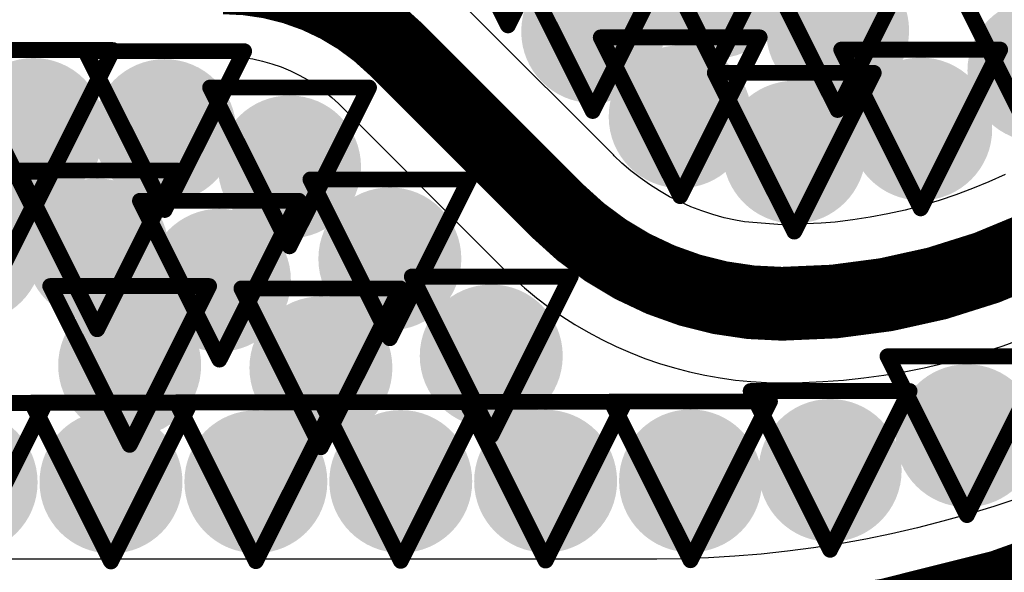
# Model space of a CAD drawing. Header units: inches. Extents: x -2.3 to 12.7, y -2.8 to 6.7.
# Tile 103 of 171: x 0.4987 to 0.6227, y 0.8944 to 0.964. Entities that reach past the tile are written whole.
import ezdxf

# ---------------------------------------------------------------- set-up
doc = ezdxf.new("R2010")
doc.units = ezdxf.units.IN
doc.header["$MEASUREMENT"] = 0
for name, color, linetype in [('Bottom Layer', 5, 'Continuous'), ('Drill Drawing', 1, 'Continuous'), ('L2_GND1', 16, 'Continuous'), ('L3_PWR1', 130, 'Continuous'), ('Top Layer', 1, 'Continuous'), ('Via Holes', 16, 'Continuous')]:
    doc.layers.add(name, color=color, linetype=linetype)

msp = doc.modelspace()

# ---------------------------------------------------------------- hatches: boundary and pattern name
at = {"layer": 'Bottom Layer'}
h = msp.add_hatch(color=5, dxfattribs=at)
edge = h.paths.add_edge_path()
edge.add_arc((0.586335, 0.9681382), 0.009, 0, 360)
h = msp.add_hatch(color=5, dxfattribs=at)
edge = h.paths.add_edge_path()
edge.add_arc((0.5708754, 0.9625202), 0.009, 0, 360)
h = msp.add_hatch(color=5, dxfattribs=at)
edge = h.paths.add_edge_path()
edge.add_arc((0.6017064, 0.9626486), 0.009, 0, 360)
h = msp.add_hatch(color=5, dxfattribs=at)
edge = h.paths.add_edge_path()
edge.add_arc((0.6270546, 0.9576094), 0.009, 0, 360)
h = msp.add_hatch(color=5, dxfattribs=at)
edge = h.paths.add_edge_path()
edge.add_arc((0.5818882, 0.951791), 0.009, 0, 360)
h = msp.add_hatch(color=5, dxfattribs=at)
edge = h.paths.add_edge_path()
edge.add_arc((0.500474, 0.9501886), 0.009, 0, 360)
h = msp.add_hatch(color=5, dxfattribs=at)
edge = h.paths.add_edge_path()
edge.add_arc((0.5169892, 0.9500482), 0.009, 0, 360)
h = msp.add_hatch(color=5, dxfattribs=at)
edge = h.paths.add_edge_path()
edge.add_arc((0.6121684, 0.950247), 0.009, 0, 360)
h = msp.add_hatch(color=5, dxfattribs=at)
edge = h.paths.add_edge_path()
edge.add_arc((0.5962496, 0.947323), 0.009, 0, 360)
h = msp.add_hatch(color=5, dxfattribs=at)
edge = h.paths.add_edge_path()
edge.add_arc((0.5327072, 0.9454694), 0.009, 0, 360)
h = msp.add_hatch(color=5, dxfattribs=at)
edge = h.paths.add_edge_path()
edge.add_arc((0.4925828, 0.9348446), 0.009, 0, 360)
h = msp.add_hatch(color=5, dxfattribs=at)
edge = h.paths.add_edge_path()
edge.add_arc((0.5084906, 0.9350186), 0.009, 0, 360)
h = msp.add_hatch(color=5, dxfattribs=at)
edge = h.paths.add_edge_path()
edge.add_arc((0.5453358, 0.9338886), 0.009, 0, 360)
h = msp.add_hatch(color=5, dxfattribs=at)
edge = h.paths.add_edge_path()
edge.add_arc((0.5238768, 0.9311938), 0.009, 0, 360)
h = msp.add_hatch(color=5, dxfattribs=at)
edge = h.paths.add_edge_path()
edge.add_arc((0.5581014, 0.9216514), 0.009, 0, 360)
h = msp.add_hatch(color=5, dxfattribs=at)
edge = h.paths.add_edge_path()
edge.add_arc((0.5125754, 0.920455), 0.009, 0, 360)
h = msp.add_hatch(color=5, dxfattribs=at)
edge = h.paths.add_edge_path()
edge.add_arc((0.5366552, 0.9201542), 0.009, 0, 360)
h = msp.add_hatch(color=5, dxfattribs=at)
edge = h.paths.add_edge_path()
edge.add_arc((0.6179926, 0.9116026), 0.009, 0, 360)
h = msp.add_hatch(color=5, dxfattribs=at)
edge = h.paths.add_edge_path()
edge.add_arc((0.600767, 0.9072274), 0.009, 0, 360)
h = msp.add_hatch(color=5, dxfattribs=at)
edge = h.paths.add_edge_path()
edge.add_arc((0.5649466, 0.9058718), 0.009, 0, 360)
h = msp.add_hatch(color=5, dxfattribs=at)
edge = h.paths.add_edge_path()
edge.add_arc((0.5831868, 0.905909), 0.009, 0, 360)
h = msp.add_hatch(color=5, dxfattribs=at)
edge = h.paths.add_edge_path()
edge.add_arc((0.4919858, 0.905723), 0.009, 0, 360)
h = msp.add_hatch(color=5, dxfattribs=at)
edge = h.paths.add_edge_path()
edge.add_arc((0.510226, 0.9057602), 0.009, 0, 360)
h = msp.add_hatch(color=5, dxfattribs=at)
edge = h.paths.add_edge_path()
edge.add_arc((0.5284662, 0.9057974), 0.009, 0, 360)
h = msp.add_hatch(color=5, dxfattribs=at)
edge = h.paths.add_edge_path()
edge.add_arc((0.5467064, 0.9058346), 0.009, 0, 360)
at = {"layer": 'L2_GND1'}
h = msp.add_hatch(color=16, dxfattribs=at)
edge = h.paths.add_edge_path()
edge.add_arc((0.586335, 0.9681382), 0.009, 0, 360)
h = msp.add_hatch(color=16, dxfattribs=at)
edge = h.paths.add_edge_path()
edge.add_arc((0.5708754, 0.9625202), 0.009, 0, 360)
h = msp.add_hatch(color=16, dxfattribs=at)
edge = h.paths.add_edge_path()
edge.add_arc((0.6017064, 0.9626486), 0.009, 0, 360)
h = msp.add_hatch(color=16, dxfattribs=at)
edge = h.paths.add_edge_path()
edge.add_arc((0.6270546, 0.9576094), 0.009, 0, 360)
h = msp.add_hatch(color=16, dxfattribs=at)
edge = h.paths.add_edge_path()
edge.add_arc((0.5818882, 0.951791), 0.009, 0, 360)
h = msp.add_hatch(color=16, dxfattribs=at)
edge = h.paths.add_edge_path()
edge.add_arc((0.500474, 0.9501886), 0.009, 0, 360)
h = msp.add_hatch(color=16, dxfattribs=at)
edge = h.paths.add_edge_path()
edge.add_arc((0.5169892, 0.9500482), 0.009, 0, 360)
h = msp.add_hatch(color=16, dxfattribs=at)
edge = h.paths.add_edge_path()
edge.add_arc((0.6121684, 0.950247), 0.009, 0, 360)
h = msp.add_hatch(color=16, dxfattribs=at)
edge = h.paths.add_edge_path()
edge.add_arc((0.5962496, 0.947323), 0.009, 0, 360)
h = msp.add_hatch(color=16, dxfattribs=at)
edge = h.paths.add_edge_path()
edge.add_arc((0.5327072, 0.9454694), 0.009, 0, 360)
h = msp.add_hatch(color=16, dxfattribs=at)
edge = h.paths.add_edge_path()
edge.add_arc((0.4925828, 0.9348446), 0.009, 0, 360)
h = msp.add_hatch(color=16, dxfattribs=at)
edge = h.paths.add_edge_path()
edge.add_arc((0.5084906, 0.9350186), 0.009, 0, 360)
h = msp.add_hatch(color=16, dxfattribs=at)
edge = h.paths.add_edge_path()
edge.add_arc((0.5453358, 0.9338886), 0.009, 0, 360)
h = msp.add_hatch(color=16, dxfattribs=at)
edge = h.paths.add_edge_path()
edge.add_arc((0.5238768, 0.9311938), 0.009, 0, 360)
h = msp.add_hatch(color=16, dxfattribs=at)
edge = h.paths.add_edge_path()
edge.add_arc((0.5581014, 0.9216514), 0.009, 0, 360)
h = msp.add_hatch(color=16, dxfattribs=at)
edge = h.paths.add_edge_path()
edge.add_arc((0.5125754, 0.920455), 0.009, 0, 360)
h = msp.add_hatch(color=16, dxfattribs=at)
edge = h.paths.add_edge_path()
edge.add_arc((0.5366552, 0.9201542), 0.009, 0, 360)
h = msp.add_hatch(color=16, dxfattribs=at)
edge = h.paths.add_edge_path()
edge.add_arc((0.6179926, 0.9116026), 0.009, 0, 360)
h = msp.add_hatch(color=16, dxfattribs=at)
edge = h.paths.add_edge_path()
edge.add_arc((0.600767, 0.9072274), 0.009, 0, 360)
h = msp.add_hatch(color=16, dxfattribs=at)
edge = h.paths.add_edge_path()
edge.add_arc((0.5649466, 0.9058718), 0.009, 0, 360)
h = msp.add_hatch(color=16, dxfattribs=at)
edge = h.paths.add_edge_path()
edge.add_arc((0.5831868, 0.905909), 0.009, 0, 360)
h = msp.add_hatch(color=16, dxfattribs=at)
edge = h.paths.add_edge_path()
edge.add_arc((0.4919858, 0.905723), 0.009, 0, 360)
h = msp.add_hatch(color=16, dxfattribs=at)
edge = h.paths.add_edge_path()
edge.add_arc((0.510226, 0.9057602), 0.009, 0, 360)
h = msp.add_hatch(color=16, dxfattribs=at)
edge = h.paths.add_edge_path()
edge.add_arc((0.5284662, 0.9057974), 0.009, 0, 360)
h = msp.add_hatch(color=16, dxfattribs=at)
edge = h.paths.add_edge_path()
edge.add_arc((0.5467064, 0.9058346), 0.009, 0, 360)
at = {"layer": 'L3_PWR1'}
h = msp.add_hatch(color=130, dxfattribs=at)
edge = h.paths.add_edge_path()
edge.add_arc((0.586335, 0.9681382), 0.009, 0, 360)
h = msp.add_hatch(color=130, dxfattribs=at)
edge = h.paths.add_edge_path()
edge.add_arc((0.5708754, 0.9625202), 0.009, 0, 360)
h = msp.add_hatch(color=130, dxfattribs=at)
edge = h.paths.add_edge_path()
edge.add_arc((0.6017064, 0.9626486), 0.009, 0, 360)
h = msp.add_hatch(color=130, dxfattribs=at)
edge = h.paths.add_edge_path()
edge.add_arc((0.6270546, 0.9576094), 0.009, 0, 360)
h = msp.add_hatch(color=130, dxfattribs=at)
edge = h.paths.add_edge_path()
edge.add_arc((0.5818882, 0.951791), 0.009, 0, 360)
h = msp.add_hatch(color=130, dxfattribs=at)
edge = h.paths.add_edge_path()
edge.add_arc((0.500474, 0.9501886), 0.009, 0, 360)
h = msp.add_hatch(color=130, dxfattribs=at)
edge = h.paths.add_edge_path()
edge.add_arc((0.5169892, 0.9500482), 0.009, 0, 360)
h = msp.add_hatch(color=130, dxfattribs=at)
edge = h.paths.add_edge_path()
edge.add_arc((0.6121684, 0.950247), 0.009, 0, 360)
h = msp.add_hatch(color=130, dxfattribs=at)
edge = h.paths.add_edge_path()
edge.add_arc((0.5962496, 0.947323), 0.009, 0, 360)
h = msp.add_hatch(color=130, dxfattribs=at)
edge = h.paths.add_edge_path()
edge.add_arc((0.5327072, 0.9454694), 0.009, 0, 360)
h = msp.add_hatch(color=130, dxfattribs=at)
edge = h.paths.add_edge_path()
edge.add_arc((0.4925828, 0.9348446), 0.009, 0, 360)
h = msp.add_hatch(color=130, dxfattribs=at)
edge = h.paths.add_edge_path()
edge.add_arc((0.5084906, 0.9350186), 0.009, 0, 360)
h = msp.add_hatch(color=130, dxfattribs=at)
edge = h.paths.add_edge_path()
edge.add_arc((0.5453358, 0.9338886), 0.009, 0, 360)
h = msp.add_hatch(color=130, dxfattribs=at)
edge = h.paths.add_edge_path()
edge.add_arc((0.5238768, 0.9311938), 0.009, 0, 360)
h = msp.add_hatch(color=130, dxfattribs=at)
edge = h.paths.add_edge_path()
edge.add_arc((0.5581014, 0.9216514), 0.009, 0, 360)
h = msp.add_hatch(color=130, dxfattribs=at)
edge = h.paths.add_edge_path()
edge.add_arc((0.5125754, 0.920455), 0.009, 0, 360)
h = msp.add_hatch(color=130, dxfattribs=at)
edge = h.paths.add_edge_path()
edge.add_arc((0.5366552, 0.9201542), 0.009, 0, 360)
h = msp.add_hatch(color=130, dxfattribs=at)
edge = h.paths.add_edge_path()
edge.add_arc((0.6179926, 0.9116026), 0.009, 0, 360)
h = msp.add_hatch(color=130, dxfattribs=at)
edge = h.paths.add_edge_path()
edge.add_arc((0.600767, 0.9072274), 0.009, 0, 360)
h = msp.add_hatch(color=130, dxfattribs=at)
edge = h.paths.add_edge_path()
edge.add_arc((0.5649466, 0.9058718), 0.009, 0, 360)
h = msp.add_hatch(color=130, dxfattribs=at)
edge = h.paths.add_edge_path()
edge.add_arc((0.5831868, 0.905909), 0.009, 0, 360)
h = msp.add_hatch(color=130, dxfattribs=at)
edge = h.paths.add_edge_path()
edge.add_arc((0.4919858, 0.905723), 0.009, 0, 360)
h = msp.add_hatch(color=130, dxfattribs=at)
edge = h.paths.add_edge_path()
edge.add_arc((0.510226, 0.9057602), 0.009, 0, 360)
h = msp.add_hatch(color=130, dxfattribs=at)
edge = h.paths.add_edge_path()
edge.add_arc((0.5284662, 0.9057974), 0.009, 0, 360)
h = msp.add_hatch(color=130, dxfattribs=at)
edge = h.paths.add_edge_path()
edge.add_arc((0.5467064, 0.9058346), 0.009, 0, 360)
at = {"layer": 'Top Layer'}
h = msp.add_hatch(color=1, dxfattribs=at)
edge = h.paths.add_edge_path()
edge.add_arc((0.586335, 0.9681382), 0.009, 0, 360)
h = msp.add_hatch(color=1, dxfattribs=at)
edge = h.paths.add_edge_path()
edge.add_arc((0.5708754, 0.9625202), 0.009, 0, 360)
h = msp.add_hatch(color=1, dxfattribs=at)
edge = h.paths.add_edge_path()
edge.add_arc((0.6017064, 0.9626486), 0.009, 0, 360)
h = msp.add_hatch(color=1, dxfattribs=at)
edge = h.paths.add_edge_path()
edge.add_arc((0.6270546, 0.9576094), 0.009, 0, 360)
h = msp.add_hatch(color=1, dxfattribs=at)
edge = h.paths.add_edge_path()
edge.add_arc((0.5818882, 0.951791), 0.009, 0, 360)
h = msp.add_hatch(color=1, dxfattribs=at)
edge = h.paths.add_edge_path()
edge.add_arc((0.500474, 0.9501886), 0.009, 0, 360)
h = msp.add_hatch(color=1, dxfattribs=at)
edge = h.paths.add_edge_path()
edge.add_arc((0.5169892, 0.9500482), 0.009, 0, 360)
h = msp.add_hatch(color=1, dxfattribs=at)
edge = h.paths.add_edge_path()
edge.add_arc((0.6121684, 0.950247), 0.009, 0, 360)
h = msp.add_hatch(color=1, dxfattribs=at)
edge = h.paths.add_edge_path()
edge.add_arc((0.5962496, 0.947323), 0.009, 0, 360)
h = msp.add_hatch(color=1, dxfattribs=at)
edge = h.paths.add_edge_path()
edge.add_arc((0.5327072, 0.9454694), 0.009, 0, 360)
h = msp.add_hatch(color=1, dxfattribs=at)
edge = h.paths.add_edge_path()
edge.add_arc((0.4925828, 0.9348446), 0.009, 0, 360)
h = msp.add_hatch(color=1, dxfattribs=at)
edge = h.paths.add_edge_path()
edge.add_arc((0.5084906, 0.9350186), 0.009, 0, 360)
h = msp.add_hatch(color=1, dxfattribs=at)
edge = h.paths.add_edge_path()
edge.add_arc((0.5453358, 0.9338886), 0.009, 0, 360)
h = msp.add_hatch(color=1, dxfattribs=at)
edge = h.paths.add_edge_path()
edge.add_arc((0.5238768, 0.9311938), 0.009, 0, 360)
h = msp.add_hatch(color=1, dxfattribs=at)
edge = h.paths.add_edge_path()
edge.add_arc((0.5581014, 0.9216514), 0.009, 0, 360)
h = msp.add_hatch(color=1, dxfattribs=at)
edge = h.paths.add_edge_path()
edge.add_arc((0.5125754, 0.920455), 0.009, 0, 360)
h = msp.add_hatch(color=1, dxfattribs=at)
edge = h.paths.add_edge_path()
edge.add_arc((0.5366552, 0.9201542), 0.009, 0, 360)
h = msp.add_hatch(color=1, dxfattribs=at)
edge = h.paths.add_edge_path()
edge.add_arc((0.6179926, 0.9116026), 0.009, 0, 360)
h = msp.add_hatch(color=1, dxfattribs=at)
edge = h.paths.add_edge_path()
edge.add_arc((0.600767, 0.9072274), 0.009, 0, 360)
h = msp.add_hatch(color=1, dxfattribs=at)
edge = h.paths.add_edge_path()
edge.add_arc((0.5649466, 0.9058718), 0.009, 0, 360)
h = msp.add_hatch(color=1, dxfattribs=at)
edge = h.paths.add_edge_path()
edge.add_arc((0.5831868, 0.905909), 0.009, 0, 360)
h = msp.add_hatch(color=1, dxfattribs=at)
edge = h.paths.add_edge_path()
edge.add_arc((0.4919858, 0.905723), 0.009, 0, 360)
h = msp.add_hatch(color=1, dxfattribs=at)
edge = h.paths.add_edge_path()
edge.add_arc((0.510226, 0.9057602), 0.009, 0, 360)
h = msp.add_hatch(color=1, dxfattribs=at)
edge = h.paths.add_edge_path()
edge.add_arc((0.5284662, 0.9057974), 0.009, 0, 360)
h = msp.add_hatch(color=1, dxfattribs=at)
edge = h.paths.add_edge_path()
edge.add_arc((0.5467064, 0.9058346), 0.009, 0, 360)
at = {"layer": 'Via Holes'}
h = msp.add_hatch(color=7, dxfattribs=at)
edge = h.paths.add_edge_path()
edge.add_arc((0.5708754, 0.9625202), 0.004, 0, 360)
h = msp.add_hatch(color=7, dxfattribs=at)
edge = h.paths.add_edge_path()
edge.add_arc((0.6017064, 0.9626486), 0.004, 0, 360)
h = msp.add_hatch(color=7, dxfattribs=at)
edge = h.paths.add_edge_path()
edge.add_arc((0.5818882, 0.951791), 0.004, 0, 360)
h = msp.add_hatch(color=7, dxfattribs=at)
edge = h.paths.add_edge_path()
edge.add_arc((0.500474, 0.9501886), 0.004, 0, 360)
h = msp.add_hatch(color=7, dxfattribs=at)
edge = h.paths.add_edge_path()
edge.add_arc((0.5169892, 0.9500482), 0.004, 0, 360)
h = msp.add_hatch(color=7, dxfattribs=at)
edge = h.paths.add_edge_path()
edge.add_arc((0.6121684, 0.950247), 0.004, 0, 360)
h = msp.add_hatch(color=7, dxfattribs=at)
edge = h.paths.add_edge_path()
edge.add_arc((0.5962496, 0.947323), 0.004, 0, 360)
h = msp.add_hatch(color=7, dxfattribs=at)
edge = h.paths.add_edge_path()
edge.add_arc((0.5327072, 0.9454694), 0.004, 0, 360)
h = msp.add_hatch(color=7, dxfattribs=at)
edge = h.paths.add_edge_path()
edge.add_arc((0.5084906, 0.9350186), 0.004, 0, 360)
h = msp.add_hatch(color=7, dxfattribs=at)
edge = h.paths.add_edge_path()
edge.add_arc((0.5453358, 0.9338886), 0.004, 0, 360)
h = msp.add_hatch(color=7, dxfattribs=at)
edge = h.paths.add_edge_path()
edge.add_arc((0.5238768, 0.9311938), 0.004, 0, 360)
h = msp.add_hatch(color=7, dxfattribs=at)
edge = h.paths.add_edge_path()
edge.add_arc((0.5581014, 0.9216514), 0.004, 0, 360)
h = msp.add_hatch(color=7, dxfattribs=at)
edge = h.paths.add_edge_path()
edge.add_arc((0.5125754, 0.920455), 0.004, 0, 360)
h = msp.add_hatch(color=7, dxfattribs=at)
edge = h.paths.add_edge_path()
edge.add_arc((0.5366552, 0.9201542), 0.004, 0, 360)
h = msp.add_hatch(color=7, dxfattribs=at)
edge = h.paths.add_edge_path()
edge.add_arc((0.6179926, 0.9116026), 0.004, 0, 360)
h = msp.add_hatch(color=7, dxfattribs=at)
edge = h.paths.add_edge_path()
edge.add_arc((0.600767, 0.9072274), 0.004, 0, 360)
h = msp.add_hatch(color=7, dxfattribs=at)
edge = h.paths.add_edge_path()
edge.add_arc((0.5831868, 0.905909), 0.004, 0, 360)
h = msp.add_hatch(color=7, dxfattribs=at)
edge = h.paths.add_edge_path()
edge.add_arc((0.510226, 0.9057602), 0.004, 0, 360)
h = msp.add_hatch(color=7, dxfattribs=at)
edge = h.paths.add_edge_path()
edge.add_arc((0.5284662, 0.9057974), 0.004, 0, 360)
h = msp.add_hatch(color=7, dxfattribs=at)
edge = h.paths.add_edge_path()
edge.add_arc((0.5467064, 0.9058346), 0.004, 0, 360)
h = msp.add_hatch(color=7, dxfattribs=at)
edge = h.paths.add_edge_path()
edge.add_arc((0.5649466, 0.9058718), 0.004, 0, 360)

# ---------------------------------------------------------------- linework, layer by layer
at = {"layer": 'Drill Drawing'}
for points in [[(0.550203, 0.9833062, 0.002, 0.002, 0), (0.560203, 0.9633062, 0.002, 0.002, 0)], [(0.560203, 0.9633062, 0.002, 0.002, 0), (0.570203, 0.9833062, 0.002, 0.002, 0)], [(0.576335, 0.9781382, 0.002, 0.002, 0), (0.586335, 0.9581382, 0.002, 0.002, 0)], [(0.586335, 0.9581382, 0.002, 0.002, 0), (0.596335, 0.9781382, 0.002, 0.002, 0)], [(0.5608754, 0.9725202, 0.002, 0.002, 0), (0.5708754, 0.9525202, 0.002, 0.002, 0)], [(0.5708754, 0.9525202, 0.002, 0.002, 0), (0.5808754, 0.9725202, 0.002, 0.002, 0)], [(0.5917064, 0.9726486, 0.002, 0.002, 0), (0.6017064, 0.9526486, 0.002, 0.002, 0)], [(0.6017064, 0.9526486, 0.002, 0.002, 0), (0.6117064, 0.9726486, 0.002, 0.002, 0)], [(0.6170546, 0.9676094, 0.002, 0.002, 0), (0.6270546, 0.9476094, 0.002, 0.002, 0)], [(0.5718882, 0.961791, 0.002, 0.002, 0), (0.5918882, 0.961791, 0.002, 0.002, 0)], [(0.5718882, 0.961791, 0.002, 0.002, 0), (0.5818882, 0.941791, 0.002, 0.002, 0)], [(0.5818882, 0.941791, 0.002, 0.002, 0), (0.5918882, 0.961791, 0.002, 0.002, 0)], [(0.490474, 0.9601886, 0.002, 0.002, 0), (0.510474, 0.9601886, 0.002, 0.002, 0)], [(0.490474, 0.9601886, 0.002, 0.002, 0), (0.500474, 0.9401886, 0.002, 0.002, 0)], [(0.500474, 0.9401886, 0.002, 0.002, 0), (0.510474, 0.9601886, 0.002, 0.002, 0)], [(0.5069892, 0.9600482, 0.002, 0.002, 0), (0.5269892, 0.9600482, 0.002, 0.002, 0)], [(0.5069892, 0.9600482, 0.002, 0.002, 0), (0.5169892, 0.9400482, 0.002, 0.002, 0)], [(0.5169892, 0.9400482, 0.002, 0.002, 0), (0.5269892, 0.9600482, 0.002, 0.002, 0)], [(0.6021684, 0.960247, 0.002, 0.002, 0), (0.6221684, 0.960247, 0.002, 0.002, 0)], [(0.6021684, 0.960247, 0.002, 0.002, 0), (0.6121684, 0.940247, 0.002, 0.002, 0)], [(0.6121684, 0.940247, 0.002, 0.002, 0), (0.6221684, 0.960247, 0.002, 0.002, 0)], [(0.5862496, 0.957323, 0.002, 0.002, 0), (0.6062496, 0.957323, 0.002, 0.002, 0)], [(0.5862496, 0.957323, 0.002, 0.002, 0), (0.5962496, 0.937323, 0.002, 0.002, 0)], [(0.5962496, 0.937323, 0.002, 0.002, 0), (0.6062496, 0.957323, 0.002, 0.002, 0)], [(0.5227072, 0.9554694, 0.002, 0.002, 0), (0.5427072, 0.9554694, 0.002, 0.002, 0)], [(0.5227072, 0.9554694, 0.002, 0.002, 0), (0.5327072, 0.9354694, 0.002, 0.002, 0)], [(0.5327072, 0.9354694, 0.002, 0.002, 0), (0.5427072, 0.9554694, 0.002, 0.002, 0)], [(0.4825828, 0.9448446, 0.002, 0.002, 0), (0.5025828, 0.9448446, 0.002, 0.002, 0)], [(0.4925828, 0.9248446, 0.002, 0.002, 0), (0.5025828, 0.9448446, 0.002, 0.002, 0)], [(0.4984906, 0.9450186, 0.002, 0.002, 0), (0.5184906, 0.9450186, 0.002, 0.002, 0)], [(0.4984906, 0.9450186, 0.002, 0.002, 0), (0.5084906, 0.9250186, 0.002, 0.002, 0)], [(0.5084906, 0.9250186, 0.002, 0.002, 0), (0.5184906, 0.9450186, 0.002, 0.002, 0)], [(0.5353358, 0.9438886, 0.002, 0.002, 0), (0.5553358, 0.9438886, 0.002, 0.002, 0)], [(0.5353358, 0.9438886, 0.002, 0.002, 0), (0.5453358, 0.9238886, 0.002, 0.002, 0)], [(0.5453358, 0.9238886, 0.002, 0.002, 0), (0.5553358, 0.9438886, 0.002, 0.002, 0)], [(0.5138768, 0.9411938, 0.002, 0.002, 0), (0.5338768, 0.9411938, 0.002, 0.002, 0)], [(0.5138768, 0.9411938, 0.002, 0.002, 0), (0.5238768, 0.9211938, 0.002, 0.002, 0)], [(0.5238768, 0.9211938, 0.002, 0.002, 0), (0.5338768, 0.9411938, 0.002, 0.002, 0)], [(0.5481014, 0.9316514, 0.002, 0.002, 0), (0.5681014, 0.9316514, 0.002, 0.002, 0)], [(0.5481014, 0.9316514, 0.002, 0.002, 0), (0.5581014, 0.9116514, 0.002, 0.002, 0)], [(0.5581014, 0.9116514, 0.002, 0.002, 0), (0.5681014, 0.9316514, 0.002, 0.002, 0)], [(0.5025754, 0.930455, 0.002, 0.002, 0), (0.5225754, 0.930455, 0.002, 0.002, 0)], [(0.5025754, 0.930455, 0.002, 0.002, 0), (0.5125754, 0.910455, 0.002, 0.002, 0)], [(0.5125754, 0.910455, 0.002, 0.002, 0), (0.5225754, 0.930455, 0.002, 0.002, 0)], [(0.5266552, 0.9301542, 0.002, 0.002, 0), (0.5466552, 0.9301542, 0.002, 0.002, 0)], [(0.5266552, 0.9301542, 0.002, 0.002, 0), (0.5366552, 0.9101542, 0.002, 0.002, 0)], [(0.5366552, 0.9101542, 0.002, 0.002, 0), (0.5466552, 0.9301542, 0.002, 0.002, 0)], [(0.6079926, 0.9216026, 0.002, 0.002, 0), (0.6279926, 0.9216026, 0.002, 0.002, 0)], [(0.6079926, 0.9216026, 0.002, 0.002, 0), (0.6179926, 0.9016026, 0.002, 0.002, 0)], [(0.6179926, 0.9016026, 0.002, 0.002, 0), (0.6279926, 0.9216026, 0.002, 0.002, 0)], [(0.590767, 0.9172274, 0.002, 0.002, 0), (0.610767, 0.9172274, 0.002, 0.002, 0)], [(0.590767, 0.9172274, 0.002, 0.002, 0), (0.600767, 0.8972274, 0.002, 0.002, 0)], [(0.600767, 0.8972274, 0.002, 0.002, 0), (0.610767, 0.9172274, 0.002, 0.002, 0)], [(0.4819858, 0.915723, 0.002, 0.002, 0), (0.5019858, 0.915723, 0.002, 0.002, 0)], [(0.4919858, 0.895723, 0.002, 0.002, 0), (0.5019858, 0.915723, 0.002, 0.002, 0)], [(0.500226, 0.9157602, 0.002, 0.002, 0), (0.520226, 0.9157602, 0.002, 0.002, 0)], [(0.500226, 0.9157602, 0.002, 0.002, 0), (0.510226, 0.8957602, 0.002, 0.002, 0)], [(0.510226, 0.8957602, 0.002, 0.002, 0), (0.520226, 0.9157602, 0.002, 0.002, 0)], [(0.5184662, 0.9157974, 0.002, 0.002, 0), (0.5384662, 0.9157974, 0.002, 0.002, 0)], [(0.5184662, 0.9157974, 0.002, 0.002, 0), (0.5284662, 0.8957974, 0.002, 0.002, 0)], [(0.5284662, 0.8957974, 0.002, 0.002, 0), (0.5384662, 0.9157974, 0.002, 0.002, 0)], [(0.5367064, 0.9158346, 0.002, 0.002, 0), (0.5567064, 0.9158346, 0.002, 0.002, 0)], [(0.5367064, 0.9158346, 0.002, 0.002, 0), (0.5467064, 0.8958346, 0.002, 0.002, 0)], [(0.5467064, 0.8958346, 0.002, 0.002, 0), (0.5567064, 0.9158346, 0.002, 0.002, 0)], [(0.5549466, 0.9158718, 0.002, 0.002, 0), (0.5749466, 0.9158718, 0.002, 0.002, 0)], [(0.5549466, 0.9158718, 0.002, 0.002, 0), (0.5649466, 0.8958718, 0.002, 0.002, 0)], [(0.5649466, 0.8958718, 0.002, 0.002, 0), (0.5749466, 0.9158718, 0.002, 0.002, 0)], [(0.5731868, 0.915909, 0.002, 0.002, 0), (0.5931868, 0.915909, 0.002, 0.002, 0)], [(0.5731868, 0.915909, 0.002, 0.002, 0), (0.5831868, 0.895909, 0.002, 0.002, 0)], [(0.5831868, 0.895909, 0.002, 0.002, 0), (0.5931868, 0.915909, 0.002, 0.002, 0)]]:
    msp.add_lwpolyline(points, format="xyseb", dxfattribs=at)
for points in [[(0.559703, 0.9633062, 0.001, 0.001, 1), (0.560703, 0.9633062, 0.001, 0.001, 1)], [(0.559703, 0.9633062, 0.001, 0.001, 1), (0.560703, 0.9633062, 0.001, 0.001, 1)], [(0.5713882, 0.961791, 0.001, 0.001, 1), (0.5723882, 0.961791, 0.001, 0.001, 1)], [(0.5713882, 0.961791, 0.001, 0.001, 1), (0.5723882, 0.961791, 0.001, 0.001, 1)], [(0.5913882, 0.961791, 0.001, 0.001, 1), (0.5923882, 0.961791, 0.001, 0.001, 1)], [(0.5913882, 0.961791, 0.001, 0.001, 1), (0.5923882, 0.961791, 0.001, 0.001, 1)], [(0.5064892, 0.9600482, 0.001, 0.001, 1), (0.5074892, 0.9600482, 0.001, 0.001, 1)], [(0.5064892, 0.9600482, 0.001, 0.001, 1), (0.5074892, 0.9600482, 0.001, 0.001, 1)], [(0.509974, 0.9601886, 0.001, 0.001, 1), (0.510974, 0.9601886, 0.001, 0.001, 1)], [(0.509974, 0.9601886, 0.001, 0.001, 1), (0.510974, 0.9601886, 0.001, 0.001, 1)], [(0.5264892, 0.9600482, 0.001, 0.001, 1), (0.5274892, 0.9600482, 0.001, 0.001, 1)], [(0.5264892, 0.9600482, 0.001, 0.001, 1), (0.5274892, 0.9600482, 0.001, 0.001, 1)], [(0.6016684, 0.960247, 0.001, 0.001, 1), (0.6026684, 0.960247, 0.001, 0.001, 1)], [(0.6016684, 0.960247, 0.001, 0.001, 1), (0.6026684, 0.960247, 0.001, 0.001, 1)], [(0.6216684, 0.960247, 0.001, 0.001, 1), (0.6226684, 0.960247, 0.001, 0.001, 1)], [(0.6216684, 0.960247, 0.001, 0.001, 1), (0.6226684, 0.960247, 0.001, 0.001, 1)], [(0.5857496, 0.957323, 0.001, 0.001, 1), (0.5867496, 0.957323, 0.001, 0.001, 1)], [(0.5857496, 0.957323, 0.001, 0.001, 1), (0.5867496, 0.957323, 0.001, 0.001, 1)], [(0.585835, 0.9581382, 0.001, 0.001, 1), (0.586835, 0.9581382, 0.001, 0.001, 1)], [(0.585835, 0.9581382, 0.001, 0.001, 1), (0.586835, 0.9581382, 0.001, 0.001, 1)], [(0.6057496, 0.957323, 0.001, 0.001, 1), (0.6067496, 0.957323, 0.001, 0.001, 1)], [(0.6057496, 0.957323, 0.001, 0.001, 1), (0.6067496, 0.957323, 0.001, 0.001, 1)], [(0.5222072, 0.9554694, 0.001, 0.001, 1), (0.5232072, 0.9554694, 0.001, 0.001, 1)], [(0.5222072, 0.9554694, 0.001, 0.001, 1), (0.5232072, 0.9554694, 0.001, 0.001, 1)], [(0.5422072, 0.9554694, 0.001, 0.001, 1), (0.5432072, 0.9554694, 0.001, 0.001, 1)], [(0.5422072, 0.9554694, 0.001, 0.001, 1), (0.5432072, 0.9554694, 0.001, 0.001, 1)], [(0.5703754, 0.9525202, 0.001, 0.001, 1), (0.5713754, 0.9525202, 0.001, 0.001, 1)], [(0.5703754, 0.9525202, 0.001, 0.001, 1), (0.5713754, 0.9525202, 0.001, 0.001, 1)], [(0.6012064, 0.9526486, 0.001, 0.001, 1), (0.6022064, 0.9526486, 0.001, 0.001, 1)], [(0.6012064, 0.9526486, 0.001, 0.001, 1), (0.6022064, 0.9526486, 0.001, 0.001, 1)], [(0.4979906, 0.9450186, 0.001, 0.001, 1), (0.4989906, 0.9450186, 0.001, 0.001, 1)], [(0.4979906, 0.9450186, 0.001, 0.001, 1), (0.4989906, 0.9450186, 0.001, 0.001, 1)], [(0.5020828, 0.9448446, 0.001, 0.001, 1), (0.5030828, 0.9448446, 0.001, 0.001, 1)], [(0.5020828, 0.9448446, 0.001, 0.001, 1), (0.5030828, 0.9448446, 0.001, 0.001, 1)], [(0.5179906, 0.9450186, 0.001, 0.001, 1), (0.5189906, 0.9450186, 0.001, 0.001, 1)], [(0.5179906, 0.9450186, 0.001, 0.001, 1), (0.5189906, 0.9450186, 0.001, 0.001, 1)], [(0.5348358, 0.9438886, 0.001, 0.001, 1), (0.5358358, 0.9438886, 0.001, 0.001, 1)], [(0.5348358, 0.9438886, 0.001, 0.001, 1), (0.5358358, 0.9438886, 0.001, 0.001, 1)], [(0.5548358, 0.9438886, 0.001, 0.001, 1), (0.5558358, 0.9438886, 0.001, 0.001, 1)], [(0.5548358, 0.9438886, 0.001, 0.001, 1), (0.5558358, 0.9438886, 0.001, 0.001, 1)], [(0.5133768, 0.9411938, 0.001, 0.001, 1), (0.5143768, 0.9411938, 0.001, 0.001, 1)], [(0.5133768, 0.9411938, 0.001, 0.001, 1), (0.5143768, 0.9411938, 0.001, 0.001, 1)], [(0.5333768, 0.9411938, 0.001, 0.001, 1), (0.5343768, 0.9411938, 0.001, 0.001, 1)], [(0.5333768, 0.9411938, 0.001, 0.001, 1), (0.5343768, 0.9411938, 0.001, 0.001, 1)], [(0.5813882, 0.941791, 0.001, 0.001, 1), (0.5823882, 0.941791, 0.001, 0.001, 1)], [(0.5813882, 0.941791, 0.001, 0.001, 1), (0.5823882, 0.941791, 0.001, 0.001, 1)], [(0.499974, 0.9401886, 0.001, 0.001, 1), (0.500974, 0.9401886, 0.001, 0.001, 1)], [(0.499974, 0.9401886, 0.001, 0.001, 1), (0.500974, 0.9401886, 0.001, 0.001, 1)], [(0.5164892, 0.9400482, 0.001, 0.001, 1), (0.5174892, 0.9400482, 0.001, 0.001, 1)], [(0.5164892, 0.9400482, 0.001, 0.001, 1), (0.5174892, 0.9400482, 0.001, 0.001, 1)], [(0.6116684, 0.940247, 0.001, 0.001, 1), (0.6126684, 0.940247, 0.001, 0.001, 1)], [(0.6116684, 0.940247, 0.001, 0.001, 1), (0.6126684, 0.940247, 0.001, 0.001, 1)], [(0.5957496, 0.937323, 0.001, 0.001, 1), (0.5967496, 0.937323, 0.001, 0.001, 1)], [(0.5957496, 0.937323, 0.001, 0.001, 1), (0.5967496, 0.937323, 0.001, 0.001, 1)], [(0.5322072, 0.9354694, 0.001, 0.001, 1), (0.5332072, 0.9354694, 0.001, 0.001, 1)], [(0.5322072, 0.9354694, 0.001, 0.001, 1), (0.5332072, 0.9354694, 0.001, 0.001, 1)], [(0.5476014, 0.9316514, 0.001, 0.001, 1), (0.5486014, 0.9316514, 0.001, 0.001, 1)], [(0.5476014, 0.9316514, 0.001, 0.001, 1), (0.5486014, 0.9316514, 0.001, 0.001, 1)], [(0.5676014, 0.9316514, 0.001, 0.001, 1), (0.5686014, 0.9316514, 0.001, 0.001, 1)], [(0.5676014, 0.9316514, 0.001, 0.001, 1), (0.5686014, 0.9316514, 0.001, 0.001, 1)], [(0.5020754, 0.930455, 0.001, 0.001, 1), (0.5030754, 0.930455, 0.001, 0.001, 1)], [(0.5020754, 0.930455, 0.001, 0.001, 1), (0.5030754, 0.930455, 0.001, 0.001, 1)], [(0.5220754, 0.930455, 0.001, 0.001, 1), (0.5230754, 0.930455, 0.001, 0.001, 1)], [(0.5220754, 0.930455, 0.001, 0.001, 1), (0.5230754, 0.930455, 0.001, 0.001, 1)], [(0.5261552, 0.9301542, 0.001, 0.001, 1), (0.5271552, 0.9301542, 0.001, 0.001, 1)], [(0.5261552, 0.9301542, 0.001, 0.001, 1), (0.5271552, 0.9301542, 0.001, 0.001, 1)], [(0.5461552, 0.9301542, 0.001, 0.001, 1), (0.5471552, 0.9301542, 0.001, 0.001, 1)], [(0.5461552, 0.9301542, 0.001, 0.001, 1), (0.5471552, 0.9301542, 0.001, 0.001, 1)], [(0.5079906, 0.9250186, 0.001, 0.001, 1), (0.5089906, 0.9250186, 0.001, 0.001, 1)], [(0.5079906, 0.9250186, 0.001, 0.001, 1), (0.5089906, 0.9250186, 0.001, 0.001, 1)], [(0.5448358, 0.9238886, 0.001, 0.001, 1), (0.5458358, 0.9238886, 0.001, 0.001, 1)], [(0.5448358, 0.9238886, 0.001, 0.001, 1), (0.5458358, 0.9238886, 0.001, 0.001, 1)], [(0.6074926, 0.9216026, 0.001, 0.001, 1), (0.6084926, 0.9216026, 0.001, 0.001, 1)], [(0.6074926, 0.9216026, 0.001, 0.001, 1), (0.6084926, 0.9216026, 0.001, 0.001, 1)], [(0.5233768, 0.9211938, 0.001, 0.001, 1), (0.5243768, 0.9211938, 0.001, 0.001, 1)], [(0.5233768, 0.9211938, 0.001, 0.001, 1), (0.5243768, 0.9211938, 0.001, 0.001, 1)], [(0.590267, 0.9172274, 0.001, 0.001, 1), (0.591267, 0.9172274, 0.001, 0.001, 1)], [(0.590267, 0.9172274, 0.001, 0.001, 1), (0.591267, 0.9172274, 0.001, 0.001, 1)], [(0.610267, 0.9172274, 0.001, 0.001, 1), (0.611267, 0.9172274, 0.001, 0.001, 1)], [(0.610267, 0.9172274, 0.001, 0.001, 1), (0.611267, 0.9172274, 0.001, 0.001, 1)], [(0.499726, 0.9157602, 0.001, 0.001, 1), (0.500726, 0.9157602, 0.001, 0.001, 1)], [(0.499726, 0.9157602, 0.001, 0.001, 1), (0.500726, 0.9157602, 0.001, 0.001, 1)], [(0.5014858, 0.915723, 0.001, 0.001, 1), (0.5024858, 0.915723, 0.001, 0.001, 1)], [(0.5014858, 0.915723, 0.001, 0.001, 1), (0.5024858, 0.915723, 0.001, 0.001, 1)], [(0.5179662, 0.9157974, 0.001, 0.001, 1), (0.5189662, 0.9157974, 0.001, 0.001, 1)], [(0.5179662, 0.9157974, 0.001, 0.001, 1), (0.5189662, 0.9157974, 0.001, 0.001, 1)], [(0.519726, 0.9157602, 0.001, 0.001, 1), (0.520726, 0.9157602, 0.001, 0.001, 1)], [(0.519726, 0.9157602, 0.001, 0.001, 1), (0.520726, 0.9157602, 0.001, 0.001, 1)], [(0.5362064, 0.9158346, 0.001, 0.001, 1), (0.5372064, 0.9158346, 0.001, 0.001, 1)], [(0.5362064, 0.9158346, 0.001, 0.001, 1), (0.5372064, 0.9158346, 0.001, 0.001, 1)], [(0.5379662, 0.9157974, 0.001, 0.001, 1), (0.5389662, 0.9157974, 0.001, 0.001, 1)], [(0.5379662, 0.9157974, 0.001, 0.001, 1), (0.5389662, 0.9157974, 0.001, 0.001, 1)], [(0.5544466, 0.9158718, 0.001, 0.001, 1), (0.5554466, 0.9158718, 0.001, 0.001, 1)], [(0.5544466, 0.9158718, 0.001, 0.001, 1), (0.5554466, 0.9158718, 0.001, 0.001, 1)], [(0.5562064, 0.9158346, 0.001, 0.001, 1), (0.5572064, 0.9158346, 0.001, 0.001, 1)], [(0.5562064, 0.9158346, 0.001, 0.001, 1), (0.5572064, 0.9158346, 0.001, 0.001, 1)], [(0.5726868, 0.915909, 0.001, 0.001, 1), (0.5736868, 0.915909, 0.001, 0.001, 1)], [(0.5726868, 0.915909, 0.001, 0.001, 1), (0.5736868, 0.915909, 0.001, 0.001, 1)], [(0.5744466, 0.9158718, 0.001, 0.001, 1), (0.5754466, 0.9158718, 0.001, 0.001, 1)], [(0.5744466, 0.9158718, 0.001, 0.001, 1), (0.5754466, 0.9158718, 0.001, 0.001, 1)], [(0.5926868, 0.915909, 0.001, 0.001, 1), (0.5936868, 0.915909, 0.001, 0.001, 1)], [(0.5926868, 0.915909, 0.001, 0.001, 1), (0.5936868, 0.915909, 0.001, 0.001, 1)], [(0.5576014, 0.9116514, 0.001, 0.001, 1), (0.5586014, 0.9116514, 0.001, 0.001, 1)], [(0.5576014, 0.9116514, 0.001, 0.001, 1), (0.5586014, 0.9116514, 0.001, 0.001, 1)], [(0.5120754, 0.910455, 0.001, 0.001, 1), (0.5130754, 0.910455, 0.001, 0.001, 1)], [(0.5120754, 0.910455, 0.001, 0.001, 1), (0.5130754, 0.910455, 0.001, 0.001, 1)], [(0.5361552, 0.9101542, 0.001, 0.001, 1), (0.5371552, 0.9101542, 0.001, 0.001, 1)], [(0.5361552, 0.9101542, 0.001, 0.001, 1), (0.5371552, 0.9101542, 0.001, 0.001, 1)], [(0.6174926, 0.9016026, 0.001, 0.001, 1), (0.6184926, 0.9016026, 0.001, 0.001, 1)], [(0.6174926, 0.9016026, 0.001, 0.001, 1), (0.6184926, 0.9016026, 0.001, 0.001, 1)], [(0.600267, 0.8972274, 0.001, 0.001, 1), (0.601267, 0.8972274, 0.001, 0.001, 1)], [(0.600267, 0.8972274, 0.001, 0.001, 1), (0.601267, 0.8972274, 0.001, 0.001, 1)], [(0.509726, 0.8957602, 0.001, 0.001, 1), (0.510726, 0.8957602, 0.001, 0.001, 1)], [(0.509726, 0.8957602, 0.001, 0.001, 1), (0.510726, 0.8957602, 0.001, 0.001, 1)], [(0.5279662, 0.8957974, 0.001, 0.001, 1), (0.5289662, 0.8957974, 0.001, 0.001, 1)], [(0.5279662, 0.8957974, 0.001, 0.001, 1), (0.5289662, 0.8957974, 0.001, 0.001, 1)], [(0.5462064, 0.8958346, 0.001, 0.001, 1), (0.5472064, 0.8958346, 0.001, 0.001, 1)], [(0.5462064, 0.8958346, 0.001, 0.001, 1), (0.5472064, 0.8958346, 0.001, 0.001, 1)], [(0.5644466, 0.8958718, 0.001, 0.001, 1), (0.5654466, 0.8958718, 0.001, 0.001, 1)], [(0.5644466, 0.8958718, 0.001, 0.001, 1), (0.5654466, 0.8958718, 0.001, 0.001, 1)], [(0.5826868, 0.895909, 0.001, 0.001, 1), (0.5836868, 0.895909, 0.001, 0.001, 1)], [(0.5826868, 0.895909, 0.001, 0.001, 1), (0.5836868, 0.895909, 0.001, 0.001, 1)]]:
    msp.add_lwpolyline(points, format="xyseb", close=True, dxfattribs=at)
at = {"layer": 'Top Layer'}
for p, q in [((0.5565562, 0.9639074), (0.5530211, 0.9674432)), ((0.5734897, 0.946974), (0.5565562, 0.9639074)), ((0.4909494, 0.9594035), (0.5243413, 0.9594035)), ((0.5243413, 0.9594035), (0.5244617, 0.9594088)), ((0.5244617, 0.9594088), (0.525588, 0.9593747)), ((0.525588, 0.9593747), (0.5268302, 0.9592618)), ((0.5268302, 0.9592618), (0.5280634, 0.9590742)), ((0.5280634, 0.9590742), (0.5292829, 0.9588124)), ((0.5292829, 0.9588124), (0.5304844, 0.9584774)), ((0.5304844, 0.9584774), (0.5316635, 0.9580706)), ((0.5316635, 0.9580706), (0.5328159, 0.9575932)), ((0.5328159, 0.9575932), (0.5339373, 0.9570472)), ((0.5339373, 0.9570472), (0.5350238, 0.9564344)), ((0.5350238, 0.9564344), (0.5360712, 0.9557572)), ((0.5360712, 0.9557572), (0.5370759, 0.955018)), ((0.5370759, 0.955018), (0.5380341, 0.9542194)), ((0.5380341, 0.9542194), (0.538853, 0.9534486)), ((0.538853, 0.9534486), (0.5389359, 0.9533581)), ((0.5389359, 0.9533581), (0.5594047, 0.9328892)), ((0.5735745, 0.9468815), (0.5734897, 0.946974)), ((0.5745509, 0.9459519), (0.5735745, 0.9468815)), ((0.5756667, 0.9449894), (0.5745509, 0.9459519)), ((0.5768284, 0.9440828), (0.5756667, 0.9449894)), ((0.5780331, 0.9432344), (0.5768284, 0.9440828)), ((0.620763, 0.9435878), (0.6187002, 0.9427334)), ((0.6227954, 0.9445122), (0.620763, 0.9435878)), ((0.579278, 0.942446), (0.5780331, 0.9432344)), ((0.5805601, 0.9417197), (0.579278, 0.942446)), ((0.6187002, 0.9427334), (0.6166094, 0.9419499)), ((0.5818763, 0.9410572), (0.5805601, 0.9417197)), ((0.5832234, 0.9404601), (0.5818763, 0.9410572)), ((0.6144931, 0.9412382), (0.6123538, 0.9405992)), ((0.6166094, 0.9419499), (0.6144931, 0.9412382)), ((0.5845982, 0.9399297), (0.5832234, 0.9404601)), ((0.5859974, 0.9394675), (0.5845982, 0.9399297)), ((0.6101938, 0.9400336), (0.6080159, 0.9395421)), ((0.6123538, 0.9405992), (0.6101938, 0.9400336)), ((0.5874175, 0.9390745), (0.5859974, 0.9394675)), ((0.5888553, 0.9387517), (0.5874175, 0.9390745)), ((0.5899639, 0.9385593), (0.5888553, 0.9387517)), ((0.5947121, 0.9381835), (0.5899639, 0.9385593)), ((0.6013991, 0.9385172), (0.5996365, 0.9383663)), ((0.6036159, 0.9387834), (0.6013991, 0.9385172)), ((0.6058224, 0.9391252), (0.6036159, 0.9387834)), ((0.6080159, 0.9395421), (0.6058224, 0.9391252)), ((0.5947122, 0.9381836), (0.5947121, 0.9381835)), ((0.5996365, 0.9383663), (0.5947122, 0.9381836)), ((0.5594047, 0.9328892), (0.5594047, 0.932889)), ((0.5594047, 0.932889), (0.5608181, 0.93153)), ((0.5608181, 0.93153), (0.56228, 0.930231)), ((0.56228, 0.930231), (0.5622837, 0.9302276)), ((0.5622837, 0.9302276), (0.5637995, 0.9289838)), ((0.5637995, 0.9289838), (0.5653628, 0.9278004)), ((0.5653628, 0.9278004), (0.5669714, 0.9266793)), ((0.5669714, 0.9266793), (0.5686227, 0.9256222)), ((0.5686227, 0.9256222), (0.5703143, 0.9246308)), ((0.5703143, 0.9246308), (0.5720435, 0.9237065)), ((0.5720435, 0.9237065), (0.5738076, 0.9228508)), ((0.6225368, 0.92293), (0.6249595, 0.9238072)), ((0.5738076, 0.9228508), (0.575604, 0.9220651)), ((0.6200888, 0.9221264), (0.6225368, 0.92293)), ((0.575604, 0.9220651), (0.5774298, 0.9213504)), ((0.5774298, 0.9213504), (0.5792823, 0.9207081)), ((0.6151255, 0.9207428), (0.6176176, 0.9213971)), ((0.6176176, 0.9213971), (0.6200888, 0.9221264)), ((0.5792823, 0.9207081), (0.5811586, 0.9201389)), ((0.5811586, 0.9201389), (0.5830558, 0.9196438)), ((0.6100877, 0.9196614), (0.6126148, 0.9201641)), ((0.6126148, 0.9201641), (0.6151255, 0.9207428)), ((0.5830558, 0.9196438), (0.5849709, 0.9192236)), ((0.5849709, 0.9192236), (0.5869011, 0.9188789)), ((0.5869011, 0.9188789), (0.5888433, 0.9186103)), ((0.5888433, 0.9186103), (0.5907946, 0.9184181)), ((0.5998624, 0.9184198), (0.6024316, 0.9186142)), ((0.6024316, 0.9186142), (0.6049938, 0.9188861)), ((0.6049938, 0.9188861), (0.6075466, 0.9192353)), ((0.6075466, 0.9192353), (0.6100877, 0.9196614)), ((0.5907946, 0.9184181), (0.5927519, 0.9183027)), ((0.5927519, 0.9183027), (0.5947122, 0.9182642)), ((0.5947122, 0.9182642), (0.5972885, 0.9183031)), ((0.5972885, 0.9183031), (0.5998624, 0.9184198)), ((0.6245144, 0.9037438), (0.6213573, 0.9026931)), ((0.6213573, 0.9026931), (0.6181762, 0.9017177)), ((0.6181762, 0.9017177), (0.6149728, 0.9008184)), ((0.6117488, 0.8999955), (0.6085062, 0.8992496)), ((0.6149728, 0.9008184), (0.6117488, 0.8999955)), ((0.6085062, 0.8992496), (0.6052468, 0.8985811)), ((0.6019723, 0.8979903), (0.5986848, 0.8974776)), ((0.6052468, 0.8985811), (0.6019723, 0.8979903)), ((0.5887619, 0.8964108), (0.5854405, 0.896213)), ((0.5920777, 0.8966877), (0.5887619, 0.8964108)), ((0.5953859, 0.8970433), (0.5920777, 0.8966877)), ((0.5986848, 0.8974776), (0.5953859, 0.8970433)), ((0.5787883, 0.896064), (0.3733931, 0.896064)), ((0.5789575, 0.8960566), (0.5787883, 0.896064)), ((0.5821154, 0.8960942), (0.5789575, 0.8960566)), ((0.5854405, 0.896213), (0.5821154, 0.8960942))]:
    msp.add_line(p, q, dxfattribs=at)
for points in [[(0.7285444, 1.0358606, 0.0093, 0.0093, -0.4142135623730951), (0.5787883, 0.8861045, 0.0093, 0.0093, 0)], [(0.5243413, 0.969363, 0.0093, 0.0093, -0.198912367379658), (0.5459784, 0.9604006, 0.0093, 0.0093, 0)], [(0.5459783, 0.9604005, 0.0093, 0.0093, 0), (0.5664473, 0.9399315, 0.0093, 0.0093, 0)], [(0.6479848, 0.9502902, 0.0093, 0.0093, -0.198912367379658), (0.5947122, 0.9282239, 0.0093, 0.0093, 0)], [(0.5947122, 0.9282238, 0.0093, 0.0093, -0.198912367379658), (0.5664473, 0.9399315, 0.0093, 0.0093, 0)]]:
    msp.add_lwpolyline(points, format="xyseb", dxfattribs=at)
for points in [[(0.5436533, 0.9604005, 0.00465, 0.00465, 1), (0.5483033, 0.9604005, 0.00465, 0.00465, 1)], [(0.5436534, 0.9604006, 0.00465, 0.00465, 1), (0.5483034, 0.9604006, 0.00465, 0.00465, 1)], [(0.5641223, 0.9399315, 0.00465, 0.00465, 1), (0.5687723, 0.9399315, 0.00465, 0.00465, 1)], [(0.5641223, 0.9399315, 0.00465, 0.00465, 1), (0.5687723, 0.9399315, 0.00465, 0.00465, 1)], [(0.5923872, 0.9282239, 0.00465, 0.00465, 1), (0.5970372, 0.9282239, 0.00465, 0.00465, 1)], [(0.5923872, 0.9282238, 0.00465, 0.00465, 1), (0.5970372, 0.9282238, 0.00465, 0.00465, 1)]]:
    msp.add_lwpolyline(points, format="xyseb", close=True, dxfattribs=at)

doc.saveas('drawing.dxf')
